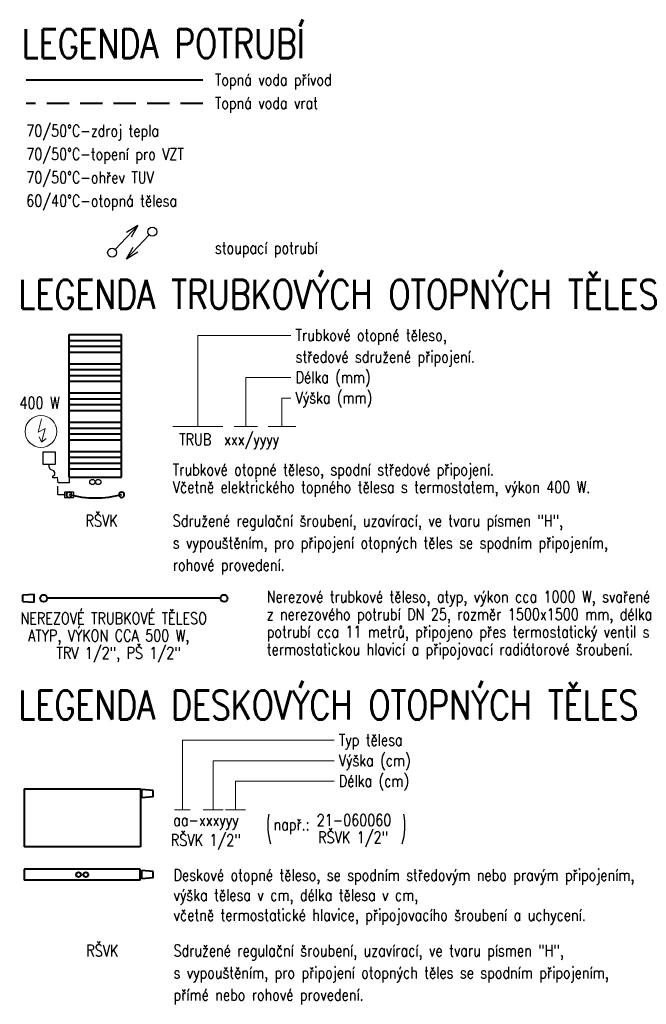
# Model space of a CAD drawing. Header units: millimetres. Extents: x -1200 to 89261, y -18765 to 52904.
# Tile 20 of 20: x 73364 to 84077, y 16918 to 33766. Entities that reach past the tile are written whole.
import ezdxf

# ---------------------------------------------------------------- set-up
doc = ezdxf.new("R2010")
doc.units = ezdxf.units.MM
doc.header["$LTSCALE"] = 15
doc.linetypes.add('DASHED', pattern=[19.05, 12.7, -6.35])
for name, color, linetype, lineweight in [('T_otopna_telesa', 1, 'Continuous', 40), ('T_popis', 4, 'Continuous', 0), ('T_potrubi_privodni', 1, 'Continuous', 40), ('T_potrubi_zpetne', 5, 'DASHED', 40), ('T_text', 3, 'Continuous', 18)]:
    doc.layers.add(name, color=color, linetype=linetype, lineweight=lineweight)
for name, color, linetype in [('T_popis_telesa', 31, 'Continuous'), ('T_stoupacky', 3, 'Continuous'), ('T_zarizeni', 4, 'Continuous')]:
    doc.layers.add(name, color=color, linetype=linetype)
doc.styles.add('EP', font='romans.shx', dxfattribs={"width": 0.8})
doc.styles.add('RAZITKO', font='romans.shx', dxfattribs={"width": 0.8})

# ---------------------------------------------------------------- blocks, each defined once
blk = doc.blocks.new('A$C50C52D35')
at = {"layer": 'T_stoupacky'}
for p, q in [((-25.8, -27.2), (-221.7, -233.1)), ((-221.7, -233.1), (-162.1, -133.6)), ((-221.7, -233.1), (-122.3, -173.4))]:
    blk.add_line(p, q, dxfattribs=at)
blk.add_circle((0, 0), 37.5, dxfattribs=at)
blk = doc.blocks.new('A$C48765D27')
at = {"layer": 'T_otopna_telesa'}
for p, q in [((-250, -1138), (-250, 1300)), ((-250, 1300), (650, 1300)), ((-250, 1200), (650, 1200)), ((650, -1138), (650, 1300)), ((-250, 1100), (650, 1100)), ((-250, 1000), (650, 1000)), ((-250, 800), (650, 800)), ((-250, 700), (650, 700)), ((-250, 600), (650, 600)), ((-250, 500), (650, 500)), ((-250, 300), (650, 300)), ((-250, 200), (650, 200)), ((-250, 100), (650, 100)), ((-250, 0), (650, 0)), ((-250, -200), (650, -200)), ((-250, -300), (650, -300)), ((-250, -400), (650, -400)), ((-250, -500), (650, -500)), ((-250, -700), (650, -700)), ((-250, -800), (650, -800)), ((-250, -900), (650, -900)), ((-250, -1000), (650, -1000)), ((-250, -1138), (650, -1138))]:
    blk.add_line(p, q, dxfattribs=at)
at = {"layer": 'T_zarizeni'}
for p, q in [((-590, -972), (-590, -921)), ((-564, -1007), (-590, -972)), ((-511, -1032), (-564, -1007)), ((-529, -1121), (-490, -1094)), ((-529, -1150), (-529, -1121)), ((-476, -1150), (-529, -1150)), ((-490, -1063), (-511, -1032)), ((-490, -1094), (-490, -1063)), ((-445, -1148), (-476, -1150)), ((-438, -1238), (-445, -1148)), ((-250, -1138), (-250, -1238)), ((-250, -1238), (-438, -1238))]:
    blk.add_line(p, q, dxfattribs=at)
blk.add_lwpolyline([(-481, -715), (-699, -715), (-699, -921), (-481, -921)], close=True, dxfattribs=at)
blk = doc.blocks.new('A$Cf5918e01')
at = {"layer": 'T_otopna_telesa'}
for centre in [(-225, 29.2), (225, 29.2)]:
    blk.add_circle(centre, 22.5, dxfattribs=at)
blk.add_arc((0, 882.3), 882.3, 255.22526, 284.77474, dxfattribs=at)
at = {"layer": 'T_zarizeni', "ltscale": 2}
for p, q in [((320.3, 29.2), (320.3, 101.7)), ((187.5, 51.7), (262.5, 51.7)), ((187.5, 51.7), (187.5, 6.7)), ((262.5, 6.7), (187.5, 6.7)), ((262.5, 51.7), (262.5, 6.7)), ((262.5, 29.2), (320.3, 29.2))]:
    blk.add_line(p, q, dxfattribs=at)
blk = doc.blocks.new('A$C9b8b9b80')
at = {"layer": 'T_otopna_telesa'}
blk.add_line((0, 741.2), (0, -741.2), dxfattribs=at)
at = {"layer": 'T_otopna_telesa', "color": 7, "ltscale": 2}
for p, q in [((34.5, -851.2), (-34.5, -851.2)), ((-27.6, -947.8), (-34.5, -851.2)), ((27.6, -947.8), (34.5, -851.2)), ((27.6, -947.8), (-27.6, -947.8))]:
    blk.add_line(p, q, dxfattribs=at)
at = {"layer": 'T_otopna_telesa'}
for centre in [(0, 771.2), (0, -771.2)]:
    blk.add_circle(centre, 30, dxfattribs=at)

msp = doc.modelspace()

# ---------------------------------------------------------------- linework, layer by layer
at = {"layer": 'T_otopna_telesa', "ltscale": 2}
for p, q in [((73442, 20607), (75429, 20607)), ((73442, 20607), (73442, 19614)), ((75429, 20607), (75429, 19614)), ((75429, 19614), (73442, 19614)), ((75426, 19228), (73439, 19228)), ((73439, 19228), (73439, 19045)), ((75426, 19045), (75426, 19228)), ((75426, 19045), (73439, 19045))]:
    msp.add_line(p, q, dxfattribs=at)
at = {"layer": 'T_otopna_telesa', "color": 7, "ltscale": 2}
for p, q in [((75454, 20453), (75454, 20591)), ((75647, 20577), (75454, 20591)), ((75647, 20467), (75647, 20577)), ((75647, 20467), (75454, 20453)), ((75454, 19068), (75454, 19206)), ((75647, 19192), (75454, 19206)), ((75647, 19081), (75454, 19068)), ((75647, 19081), (75647, 19192))]:
    msp.add_line(p, q, dxfattribs=at)
for centre in [(74371, 19137), (74495, 19137)]:
    msp.add_circle(centre, 41.4, dxfattribs=at)
at = {"layer": 'T_popis_telesa', "ltscale": 10}
for centre, start, end in [((78678, 19972), 169.3188, 196.6572), ((78878, 19972), 343.3428, 10.6812)]:
    msp.add_arc(centre, 1072, start, end, dxfattribs=at)
at = {"layer": 'T_potrubi_privodni'}
msp.add_line((76494, 32730), (73476, 32730), dxfattribs=at)
at = {"layer": 'T_potrubi_zpetne', "ltscale": 2}
msp.add_line((76494, 32331), (73476, 32331), dxfattribs=at)
at = {"layer": 'T_stoupacky'}
for centre in [(74607, 25856), (74707, 25856)]:
    msp.add_circle(centre, 45, dxfattribs=at)
at = {"layer": 'T_text'}
for p, q in [((76412, 28362), (78001, 28362)), ((76412, 26804), (76412, 28362)), ((77231, 27641), (78001, 27641)), ((77231, 26804), (77231, 27641)), ((77848, 27291), (78001, 27291)), ((77848, 26804), (77848, 27291)), ((75984, 26804), (76839, 26804)), ((77029, 26804), (77432, 26804)), ((77612, 26804), (78084, 26804)), ((76146, 21436), (78740, 21436)), ((76146, 20248), (76146, 21436)), ((76671, 21085), (78740, 21085)), ((76671, 20248), (76671, 21085)), ((77054, 20734), (78740, 20734)), ((77054, 20248), (77054, 20734)), ((76010, 20248), (76281, 20248)), ((76499, 20248), (76844, 20248)), ((76882, 20248), (77226, 20248))]:
    msp.add_line(p, q, dxfattribs=at)
at = {"layer": 'T_text', "ltscale": 2}
for p, q in [((73737, 26937), (73677, 26711)), ((73677, 26711), (73799, 26772)), ((73736, 26537), (73695, 26631)), ((73799, 26772), (73736, 26537)), ((73736, 26537), (73818, 26598))]:
    msp.add_line(p, q, dxfattribs=at)
msp.add_circle((73727, 26720), 272, dxfattribs=at)

# ---------------------------------------------------------------- block references
at = {"layer": 'T_otopna_telesa', "xscale": 2, "yscale": 2, "zscale": 2, "rotation": 180}
msp.add_blockref('A$C50C52D35', (74943, 29780), dxfattribs=at)
at = {"layer": 'T_otopna_telesa', "xscale": 2, "yscale": 2, "zscale": 2}
msp.add_blockref('A$C50C52D35', (75631, 30139), dxfattribs=at)
at = {"layer": 'T_otopna_telesa'}
msp.add_blockref('A$C48765D27', (74457, 27079), dxfattribs=at)
at = {"layer": 'T_otopna_telesa', "ltscale": 2, "xscale": -2, "yscale": 2, "zscale": 2}
msp.add_blockref('A$Cf5918e01', (74657, 25578), dxfattribs=at)
at = {"layer": 'T_otopna_telesa', "ltscale": 2, "xscale": 2, "yscale": 2, "zscale": 2, "rotation": 270}
msp.add_blockref('A$C9b8b9b80', (75316, 23867), dxfattribs=at)

# ---------------------------------------------------------------- texts
at = {"layer": 'T_popis', "color": 1, "style": 'RAZITKO', "width": 0.8}
for s, p in [('LEGENDA POTRUBÍ', (73401, 33108)), ('LEGENDA TRUBKOVÝCH OTOPNÝCH TĚLES', (73346, 28820)), ('LEGENDA DESKOVÝCH OTOPNÝCH TĚLES', (73346, 21790))]:
    msp.add_text(s, height=497, dxfattribs=at).set_placement(p)
at = {"layer": 'T_popis_telesa', "ltscale": 10, "style": 'EP', "width": 0.8}
for s, p in [(' TRUB  xxx/yyyy', (75981, 26483)), ('NEREZOVÉ TRUBKOVÉ TĚLESO', (73377, 23423)), ('ATYP, VÝKON CCA 500 W,', (73507, 23128)), ('TRV 1/2", PŠ 1/2"', (73991, 22832, 1700)), ('aa-xxxyyy', (75989, 19970)), ('např.:', (77704, 19896)), ('21-060060', (78442, 19970)), ('RŠVK 1/2"', (78467, 19675)), ('RŠVK 1/2"', (75948, 19628))]:
    msp.add_text(s, height=200, dxfattribs=at).set_placement(p)
at = {"layer": 'T_text', "style": 'EP', "width": 0.8}
for s, p in [('Topná voda přívod', (76702, 32640)), ('Topná voda vrat', (76702, 32241)), ('70/50°C-zdroj tepla', (73476, 31766)), ('70/50°C-topení pro VZT', (73476, 31366)), ('70/50°C-ohřev TUV', (73476, 30967)), ('60/40°C-otopná tělesa', (73476, 30568)), ('stoupací potrubí', (76702, 29761)), ('Trubkové otopné těleso,', (78081, 28269)), ('středové sdružené připojení.', (78081, 27899)), ('Délka (mm)', (78081, 27548)), ('Výška (mm)', (78081, 27198)), ('Trubkové otopné těleso, spodní středové připojení.', (75981, 25969)), ('Včetně elektrického topného tělesa s termostatem, výkon 400 W.', (75981, 25669)), ('RŠVK', (74489, 25093)), ('Sdružené regulační šroubení, uzavírací, ve tvaru písmen "H",', (75981, 25093)), ('s vypouštěním, pro připojení otopných těles se spodním připojením,', (75981, 24715)), ('rohové provedení.', (75981, 24337)), ('Nerezové trubkové těleso, atyp, výkon cca 1000 W, svařené', (77588, 23793)), ('z nerezového potrubí DN 25, rozměr 1500x1500 mm, délka', (77588, 23493)), ('potrubí cca 11 metrů, připojeno přes termostatický ventil s', (77588, 23193)), ('termostatickou hlavicí a připojovací radiátorové šroubení.', (77588, 22893)), ('Typ tělesa', (78820, 21343)), ('Výška (cm)', (78820, 20992)), ('Délka (cm)', (78820, 20641)), ('Deskové otopné těleso, se spodním středovým nebo pravým připojením,', (75994, 19031)), ('výška tělesa v cm, délka tělesa v cm,', (75994, 18689)), ('včetně termostatické hlavice, připojovacího šroubení a uchycení.', (75994, 18347)), ('RŠVK', (74503, 17737)), ('Sdružené regulační šroubení, uzavírací, ve tvaru písmen "H",', (75994, 17737)), ('s vypouštěním, pro připojení otopných těles se spodním připojením,', (75994, 17359)), ('přímé nebo rohové provedení.', (75994, 16981))]:
    msp.add_text(s, height=200, dxfattribs=at).set_placement(p)
at = {"layer": 'T_text', "ltscale": 2, "style": 'EP', "width": 0.8}
msp.add_text('400 W', height=200, dxfattribs=at).set_placement((73360, 27110, -1700))

doc.saveas('drawing.dxf')
